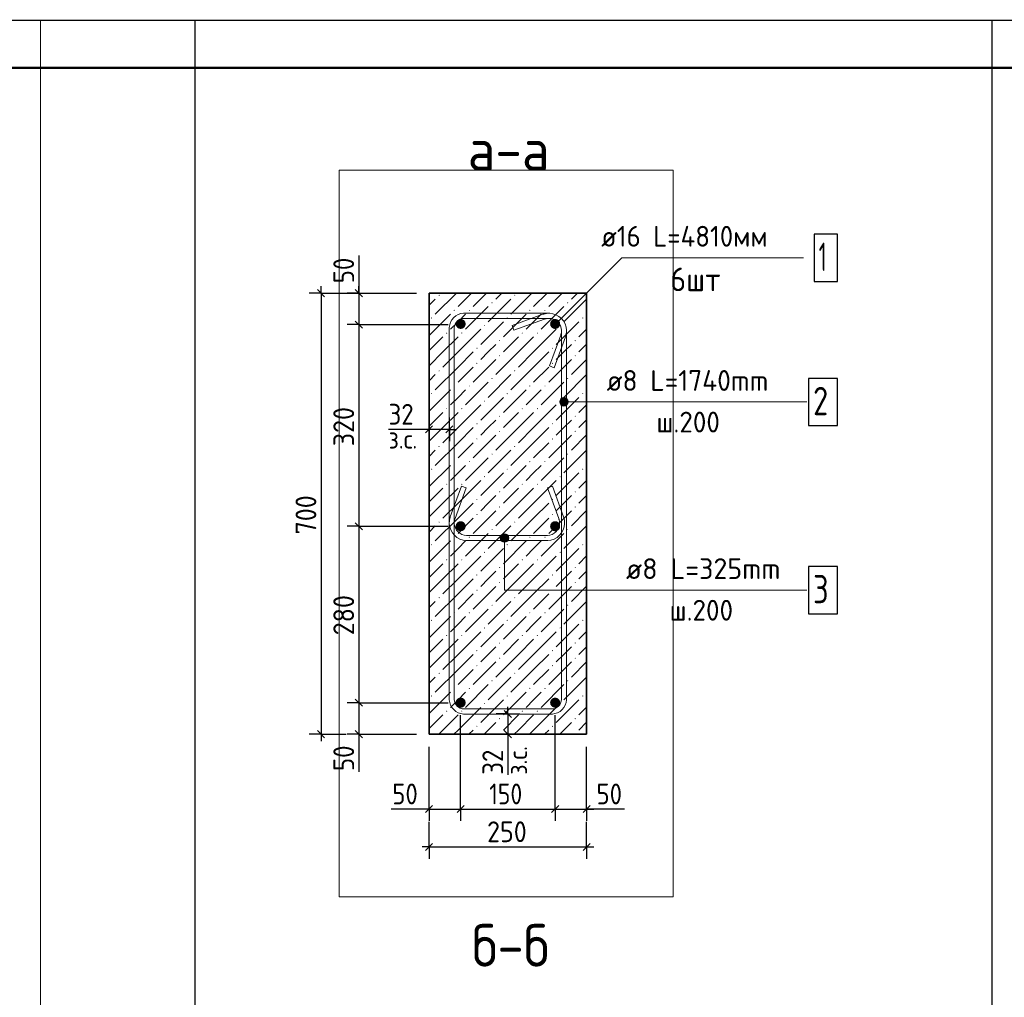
# Model space of a CAD drawing. Header units: millimetres. Extents: x 0 to 50400, y 0 to 35652.
# Tile 5 of 8: x 14947 to 27448, y 23239 to 35652. Entities that reach past the tile are written whole.
import ezdxf

# ---------------------------------------------------------------- set-up
doc = ezdxf.new("R2010")
doc.units = ezdxf.units.MM
doc.linetypes.add('______2', pattern=[324, 240, -84])
for name, color, linetype, lineweight in [('Standard', 7, 'Continuous', 25), ('ЖБ Пилон', 7, 'Continuous', 35), ('Заголовок чертежа', 7, 'Continuous', 25), ('Позиционная метка диаметр_ шаг', 7, 'Continuous', 13), ('Позиционная метка линия выноска', 7, 'Continuous', 13)]:
    doc.layers.add(name, color=color, linetype=linetype, lineweight=lineweight)
doc.layers.add('Размерная выноска', color=7, linetype='Continuous')
doc.layers.add('Стена фоновая арматура Х1', color=7, linetype='______2', true_color=0xa0a0a0)
doc.layers.add('Стена Хомут', color=7, linetype='______2', true_color=0xa0a0a0)
doc.styles.add('ISOCPEUR', font='txt')

msp = doc.modelspace()

# ---------------------------------------------------------------- hatches: boundary and pattern name
at = {"layer": 'ЖБ Пилон', "linetype": 'Continuous', "lineweight": 18, "transparency": 33554687}
for points in [[(20272, 32145), (20264, 32153), (20272, 32161), (20280, 32153)], [(21232, 32145), (21224, 32153), (21232, 32161), (21240, 32153)], [(20944, 32049), (20936, 32057), (20944, 32065), (20952, 32057)], [(21904, 32049), (21896, 32057), (21904, 32065), (21912, 32057)], [(20464, 31953), (20456, 31961), (20464, 31969), (20472, 31961)], [(20656, 31953), (20648, 31961), (20656, 31969), (20664, 31961)], [(21424, 31953), (21416, 31961), (21424, 31969), (21432, 31961)], [(21616, 31953), (21608, 31961), (21616, 31969), (21624, 31961)], [(20176, 31857), (20168, 31865), (20176, 31873), (20184, 31865)], [(20848, 31761), (20840, 31769), (20848, 31777), (20856, 31769)], [(21136, 31857), (21128, 31865), (21136, 31873), (21144, 31865)], [(21808, 31761), (21800, 31769), (21808, 31777), (21816, 31769)], [(22096, 31857), (22088, 31865), (22096, 31873), (22104, 31865)], [(20368, 31665), (20360, 31673), (20368, 31681), (20376, 31673)], [(20560, 31665), (20552, 31673), (20560, 31681), (20568, 31673)], [(21328, 31665), (21320, 31673), (21328, 31681), (21336, 31673)], [(21520, 31665), (21512, 31673), (21520, 31681), (21528, 31673)], [(21040, 31569), (21032, 31577), (21040, 31585), (21048, 31577)], [(22000, 31569), (21992, 31577), (22000, 31585), (22008, 31577)], [(20752, 31473), (20744, 31481), (20752, 31489), (20760, 31481)], [(21040, 31377), (21032, 31385), (21040, 31393), (21048, 31385)], [(21712, 31473), (21704, 31481), (21712, 31489), (21720, 31481)], [(22000, 31377), (21992, 31385), (22000, 31393), (22008, 31385)], [(20752, 31281), (20744, 31289), (20752, 31297), (20760, 31289)], [(21712, 31281), (21704, 31289), (21712, 31297), (21720, 31289)], [(20272, 31185), (20264, 31193), (20272, 31201), (20280, 31193)], [(21232, 31185), (21224, 31193), (21232, 31201), (21240, 31193)], [(20464, 30993), (20456, 31001), (20464, 31009), (20472, 31001)], [(20656, 30993), (20648, 31001), (20656, 31009), (20664, 31001)], [(20944, 31089), (20936, 31097), (20944, 31105), (20952, 31097)], [(21424, 30993), (21416, 31001), (21424, 31009), (21432, 31001)], [(21616, 30993), (21608, 31001), (21616, 31009), (21624, 31001)], [(21904, 31089), (21896, 31097), (21904, 31105), (21912, 31097)], [(20176, 30897), (20168, 30905), (20176, 30913), (20184, 30905)], [(21136, 30897), (21128, 30905), (21136, 30913), (21144, 30905)], [(22096, 30897), (22088, 30905), (22096, 30913), (22104, 30905)], [(20848, 30801), (20840, 30809), (20848, 30817), (20856, 30809)], [(21808, 30801), (21800, 30809), (21808, 30817), (21816, 30809)], [(20368, 30705), (20360, 30713), (20368, 30721), (20376, 30713)], [(20560, 30705), (20552, 30713), (20560, 30721), (20568, 30713)], [(21328, 30705), (21320, 30713), (21328, 30721), (21336, 30713)], [(21520, 30705), (21512, 30713), (21520, 30721), (21528, 30713)], [(20752, 30513), (20744, 30521), (20752, 30529), (20760, 30521)], [(21040, 30609), (21032, 30617), (21040, 30625), (21048, 30617)], [(21712, 30513), (21704, 30521), (21712, 30529), (21720, 30521)], [(22000, 30609), (21992, 30617), (22000, 30625), (22008, 30617)], [(21040, 30417), (21032, 30425), (21040, 30433), (21048, 30425)], [(22000, 30417), (21992, 30425), (22000, 30433), (22008, 30425)], [(20752, 30321), (20744, 30329), (20752, 30337), (20760, 30329)], [(21712, 30321), (21704, 30329), (21712, 30337), (21720, 30329)], [(20272, 30225), (20264, 30233), (20272, 30241), (20280, 30233)], [(20944, 30129), (20936, 30137), (20944, 30145), (20952, 30137)], [(21232, 30225), (21224, 30233), (21232, 30241), (21240, 30233)], [(21904, 30129), (21896, 30137), (21904, 30145), (21912, 30137)], [(20464, 30033), (20456, 30041), (20464, 30049), (20472, 30041)], [(20656, 30033), (20648, 30041), (20656, 30049), (20664, 30041)], [(21424, 30033), (21416, 30041), (21424, 30049), (21432, 30041)], [(21616, 30033), (21608, 30041), (21616, 30049), (21624, 30041)], [(20176, 29937), (20168, 29945), (20176, 29953), (20184, 29945)], [(21136, 29937), (21128, 29945), (21136, 29953), (21144, 29945)], [(22096, 29937), (22088, 29945), (22096, 29953), (22104, 29945)], [(20368, 29745), (20360, 29753), (20368, 29761), (20376, 29753)], [(20560, 29745), (20552, 29753), (20560, 29761), (20568, 29753)], [(20848, 29841), (20840, 29849), (20848, 29857), (20856, 29849)], [(21328, 29745), (21320, 29753), (21328, 29761), (21336, 29753)], [(21520, 29745), (21512, 29753), (21520, 29761), (21528, 29753)], [(21808, 29841), (21800, 29849), (21808, 29857), (21816, 29849)], [(21040, 29649), (21032, 29657), (21040, 29665), (21048, 29657)], [(22000, 29649), (21992, 29657), (22000, 29665), (22008, 29657)], [(20752, 29553), (20744, 29561), (20752, 29569), (20760, 29561)], [(21712, 29553), (21704, 29561), (21712, 29569), (21720, 29561)], [(21040, 29457), (21032, 29465), (21040, 29473), (21048, 29465)], [(22000, 29457), (21992, 29465), (22000, 29473), (22008, 29465)], [(20272, 29265), (20264, 29273), (20272, 29281), (20280, 29273)], [(20752, 29361), (20744, 29369), (20752, 29377), (20760, 29369)], [(21232, 29265), (21224, 29273), (21232, 29281), (21240, 29273)], [(21712, 29361), (21704, 29369), (21712, 29377), (21720, 29369)], [(20944, 29169), (20936, 29177), (20944, 29185), (20952, 29177)], [(21904, 29169), (21896, 29177), (21904, 29185), (21912, 29177)], [(20464, 29073), (20456, 29081), (20464, 29089), (20472, 29081)], [(20656, 29073), (20648, 29081), (20656, 29089), (20664, 29081)], [(21424, 29073), (21416, 29081), (21424, 29089), (21432, 29081)], [(21616, 29073), (21608, 29081), (21616, 29089), (21624, 29081)], [(20176, 28977), (20168, 28985), (20176, 28993), (20184, 28985)], [(20848, 28881), (20840, 28889), (20848, 28897), (20856, 28889)], [(21136, 28977), (21128, 28985), (21136, 28993), (21144, 28985)], [(21808, 28881), (21800, 28889), (21808, 28897), (21816, 28889)], [(22096, 28977), (22088, 28985), (22096, 28993), (22104, 28985)], [(20368, 28785), (20360, 28793), (20368, 28801), (20376, 28793)], [(20560, 28785), (20552, 28793), (20560, 28801), (20568, 28793)], [(21328, 28785), (21320, 28793), (21328, 28801), (21336, 28793)], [(21520, 28785), (21512, 28793), (21520, 28801), (21528, 28793)], [(21040, 28689), (21032, 28697), (21040, 28705), (21048, 28697)], [(22000, 28689), (21992, 28697), (22000, 28705), (22008, 28697)], [(20752, 28593), (20744, 28601), (20752, 28609), (20760, 28601)], [(21040, 28497), (21032, 28505), (21040, 28513), (21048, 28505)], [(21712, 28593), (21704, 28601), (21712, 28609), (21720, 28601)], [(22000, 28497), (21992, 28505), (22000, 28513), (22008, 28505)], [(20752, 28401), (20744, 28409), (20752, 28417), (20760, 28409)], [(21712, 28401), (21704, 28409), (21712, 28417), (21720, 28409)], [(20272, 28305), (20264, 28313), (20272, 28321), (20280, 28313)], [(21232, 28305), (21224, 28313), (21232, 28321), (21240, 28313)], [(20464, 28113), (20456, 28121), (20464, 28129), (20472, 28121)], [(20656, 28113), (20648, 28121), (20656, 28129), (20664, 28121)], [(20944, 28209), (20936, 28217), (20944, 28225), (20952, 28217)], [(21424, 28113), (21416, 28121), (21424, 28129), (21432, 28121)], [(21616, 28113), (21608, 28121), (21616, 28129), (21624, 28121)], [(21904, 28209), (21896, 28217), (21904, 28225), (21912, 28217)], [(20176, 28017), (20168, 28025), (20176, 28033), (20184, 28025)], [(21136, 28017), (21128, 28025), (21136, 28033), (21144, 28025)], [(22096, 28017), (22088, 28025), (22096, 28033), (22104, 28025)], [(20848, 27921), (20840, 27929), (20848, 27937), (20856, 27929)], [(21808, 27921), (21800, 27929), (21808, 27937), (21816, 27929)], [(20368, 27825), (20360, 27833), (20368, 27841), (20376, 27833)], [(20560, 27825), (20552, 27833), (20560, 27841), (20568, 27833)], [(21328, 27825), (21320, 27833), (21328, 27841), (21336, 27833)], [(21520, 27825), (21512, 27833), (21520, 27841), (21528, 27833)], [(20752, 27633), (20744, 27641), (20752, 27649), (20760, 27641)], [(21040, 27729), (21032, 27737), (21040, 27745), (21048, 27737)], [(21712, 27633), (21704, 27641), (21712, 27649), (21720, 27641)], [(22000, 27729), (21992, 27737), (22000, 27745), (22008, 27737)], [(21040, 27537), (21032, 27545), (21040, 27553), (21048, 27545)], [(22000, 27537), (21992, 27545), (22000, 27553), (22008, 27545)], [(20752, 27441), (20744, 27449), (20752, 27457), (20760, 27449)], [(21712, 27441), (21704, 27449), (21712, 27457), (21720, 27449)], [(20272, 27345), (20264, 27353), (20272, 27361), (20280, 27353)], [(20944, 27249), (20936, 27257), (20944, 27265), (20952, 27257)], [(21232, 27345), (21224, 27353), (21232, 27361), (21240, 27353)], [(21904, 27249), (21896, 27257), (21904, 27265), (21912, 27257)], [(20464, 27153), (20456, 27161), (20464, 27169), (20472, 27161)], [(20656, 27153), (20648, 27161), (20656, 27169), (20664, 27161)], [(21424, 27153), (21416, 27161), (21424, 27169), (21432, 27161)], [(21616, 27153), (21608, 27161), (21616, 27169), (21624, 27161)], [(20176, 27057), (20168, 27065), (20176, 27073), (20184, 27065)], [(21136, 27057), (21128, 27065), (21136, 27073), (21144, 27065)], [(22096, 27057), (22088, 27065), (22096, 27073), (22104, 27065)], [(20368, 26865), (20360, 26873), (20368, 26881), (20376, 26873)], [(20560, 26865), (20552, 26873), (20560, 26881), (20568, 26873)], [(20848, 26961), (20840, 26969), (20848, 26977), (20856, 26969)], [(21328, 26865), (21320, 26873), (21328, 26881), (21336, 26873)], [(21520, 26865), (21512, 26873), (21520, 26881), (21528, 26873)], [(21808, 26961), (21800, 26969), (21808, 26977), (21816, 26969)], [(21040, 26769), (21032, 26777), (21040, 26785), (21048, 26777)], [(22000, 26769), (21992, 26777), (22000, 26785), (22008, 26777)], [(20752, 26673), (20744, 26681), (20752, 26689), (20760, 26681)], [(21712, 26673), (21704, 26681), (21712, 26689), (21720, 26681)], [(21036, 26580), (21032, 26585), (21040, 26593), (21048, 26585), (21043, 26580)], [(21996, 26580), (21992, 26585), (22000, 26593), (22008, 26585), (22003, 26580)]]:
    msp.add_hatch(color=7, dxfattribs=at).paths.add_polyline_path(points, flags=16)
at = {"layer": 'Позиционная метка линия выноска', "linetype": 'Continuous', "lineweight": 13, "transparency": 33554687}
for points in [[(21811, 30772), (21811, 30825), (21803, 30799)], [(21811, 30825), (21830, 30752), (21830, 30845)], [(21811, 30825), (21811, 30772), (21830, 30752)], [(21830, 30845), (21857, 30744), (21857, 30852)], [(21830, 30845), (21830, 30752), (21857, 30744)], [(21857, 30852), (21857, 30744), (21884, 30752)], [(21857, 30852), (21884, 30752), (21884, 30845)], [(21884, 30845), (21884, 30752), (21904, 30772)], [(21884, 30845), (21904, 30772), (21904, 30825)], [(21904, 30825), (21904, 30772), (21911, 30799)], [(21149, 29098), (21056, 29098), (21049, 29071)], [(21149, 29098), (21049, 29071), (21157, 29071)], [(21157, 29071), (21049, 29071), (21056, 29044)], [(21130, 29118), (21076, 29118), (21056, 29098)], [(21130, 29118), (21056, 29098), (21149, 29098)], [(21157, 29071), (21056, 29044), (21149, 29044)], [(21149, 29044), (21056, 29044), (21076, 29025)], [(21076, 29118), (21130, 29118), (21103, 29125)], [(21149, 29044), (21076, 29025), (21130, 29025)], [(21130, 29025), (21076, 29025), (21103, 29017)]]:
    msp.add_hatch(color=7, dxfattribs=at).paths.add_polyline_path(points)
at = {"layer": 'Стена фоновая арматура Х1', "linetype": 'Continuous', "lineweight": 18, "transparency": 33554687}
for points in [[(20609, 31789), (20605, 31814), (20591, 31835), (20570, 31848), (20545, 31853), (20521, 31848), (20500, 31835), (20486, 31814), (20481, 31789), (20486, 31765), (20500, 31744), (20521, 31730), (20545, 31725), (20570, 31730), (20591, 31744), (20605, 31765)], [(21809, 31789), (21805, 31814), (21791, 31835), (21770, 31848), (21745, 31853), (21721, 31848), (21700, 31835), (21686, 31814), (21681, 31789), (21686, 31765), (21700, 31744), (21721, 31730), (21745, 31725), (21770, 31730), (21791, 31744), (21805, 31765)], [(20609, 29220), (20605, 29245), (20591, 29266), (20570, 29280), (20545, 29284), (20521, 29280), (20500, 29266), (20486, 29245), (20481, 29220), (20486, 29196), (20500, 29175), (20521, 29161), (20545, 29156), (20570, 29161), (20591, 29175), (20605, 29196)], [(21809, 29220), (21805, 29245), (21791, 29266), (21770, 29280), (21745, 29284), (21721, 29280), (21700, 29266), (21686, 29245), (21681, 29220), (21686, 29196), (21700, 29175), (21721, 29161), (21745, 29156), (21770, 29161), (21791, 29175), (21805, 29196)], [(20609, 26980), (20605, 27005), (20591, 27026), (20570, 27040), (20545, 27044), (20521, 27040), (20500, 27026), (20486, 27005), (20481, 26980), (20486, 26956), (20500, 26935), (20521, 26921), (20545, 26916), (20570, 26921), (20591, 26935), (20605, 26956)], [(21809, 26980), (21805, 27005), (21791, 27026), (21770, 27040), (21745, 27044), (21721, 27040), (21700, 27026), (21686, 27005), (21681, 26980), (21686, 26956), (21700, 26935), (21721, 26921), (21745, 26916), (21770, 26921), (21791, 26935), (21805, 26956)]]:
    msp.add_hatch(color=7, dxfattribs=at).paths.add_polyline_path(points)

# ---------------------------------------------------------------- linework, layer by layer
at = {"layer": 'Standard', "color": 7, "linetype": 'Continuous', "lineweight": -3, "transparency": 33554687}
for p, q in [((18773, 32180), (18773, 32270)), ((19253, 32180), (19253, 32270)), ((18773, 32180), (18623, 32180)), ((18773, 32180), (18923, 32180)), ((18773, 32180), (19985, 32180)), ((18773, 32180), (18773, 26580)), ((19253, 32180), (19103, 32180)), ((19253, 32180), (19403, 32180)), ((19253, 32180), (19985, 32180)), ((19253, 32180), (19253, 31780)), ((19253, 31780), (19103, 31780)), ((19253, 31780), (19403, 31780)), ((19253, 31780), (20385, 31780)), ((19253, 31780), (19253, 29220)), ((20145, 30450), (20145, 30600)), ((20402, 30450), (20402, 30600)), ((20145, 30450), (20055, 30450)), ((20145, 30450), (20145, 30300)), ((20402, 30450), (20145, 30450)), ((20402, 30450), (20402, 30300)), ((20402, 30450), (20492, 30450)), ((19253, 29220), (19103, 29220)), ((19253, 29220), (19403, 29220)), ((19253, 29220), (20385, 29220)), ((19253, 29220), (19253, 26980)), ((19253, 26980), (19103, 26980)), ((19253, 26980), (19403, 26980)), ((19253, 26980), (20385, 26980)), ((19253, 26980), (19253, 26580)), ((21145, 26837), (21145, 26927)), ((21145, 26837), (20995, 26837)), ((21145, 26837), (21295, 26837)), ((21145, 26837), (21145, 26580)), ((18773, 26580), (18623, 26580)), ((18773, 26580), (18923, 26580)), ((18773, 26580), (19093, 26580)), ((18773, 26580), (18773, 26490)), ((19253, 26580), (19103, 26580)), ((19253, 26580), (19403, 26580)), ((19253, 26580), (19985, 26580)), ((19253, 26580), (19253, 26490)), ((21145, 26580), (20995, 26580)), ((21145, 26580), (21295, 26580)), ((21145, 26580), (21145, 26490)), ((20145, 25629), (20145, 25779)), ((20545, 25629), (20545, 25779)), ((21745, 25629), (21745, 25779)), ((22145, 25629), (22145, 25779)), ((20145, 25629), (20055, 25629)), ((20145, 25629), (20145, 25479)), ((20145, 25629), (20545, 25629)), ((20545, 25629), (20545, 25479)), ((20545, 25629), (21745, 25629)), ((21745, 25629), (21745, 25479)), ((21745, 25629), (22145, 25629)), ((22145, 25629), (22145, 25479)), ((22145, 25629), (22235, 25629)), ((20145, 25149), (20145, 25469)), ((22145, 25149), (22145, 25469)), ((20145, 25149), (20145, 25299)), ((22145, 25149), (22145, 25299)), ((20145, 25149), (20055, 25149)), ((20145, 25149), (20145, 24999)), ((20145, 25149), (22145, 25149)), ((22145, 25149), (22145, 24999)), ((22145, 25149), (22235, 25149))]:
    msp.add_line(p, q, dxfattribs=at)
at = {"layer": 'Standard', "color": 7, "linetype": 'Continuous', "lineweight": 25, "transparency": 33554687}
for p, q in [((18728, 32225), (18818, 32135)), ((19208, 32225), (19298, 32135)), ((19208, 31825), (19298, 31735)), ((20190, 30495), (20100, 30405)), ((20447, 30495), (20357, 30405)), ((19208, 29265), (19298, 29175)), ((19208, 27025), (19298, 26935)), ((21100, 26882), (21190, 26792)), ((18728, 26625), (18818, 26535)), ((19208, 26625), (19298, 26535)), ((21100, 26625), (21190, 26535)), ((20100, 25584), (20190, 25674)), ((20500, 25584), (20590, 25674)), ((21700, 25584), (21790, 25674)), ((22100, 25584), (22190, 25674)), ((20100, 25104), (20190, 25194)), ((22100, 25104), (22190, 25194))]:
    msp.add_line(p, q, dxfattribs=at)
msp.add_lwpolyline([(0, 0), (50400, 0), (50400, 35640), (0, 35640), (0, 0)], close=True, dxfattribs=at)
at = {"layer": 'Standard', "color": 220, "linetype": 'Continuous', "lineweight": 13, "transparency": 33554687}
for points in [[(50400, 35640), (0, 35640), (0, 0), (50400, 0), (50400, 35640)], [(50400, 35640), (15209, 35640), (15209, 0), (50400, 0), (50400, 35640)]]:
    msp.add_lwpolyline(points, dxfattribs=at)
at = {"layer": 'Standard', "color": 7, "linetype": 'Continuous', "lineweight": -3, "transparency": 33554687}
for points in [[(17169, 35652), (17169, 12290), (27296, 12290), (27296, 35652)], [(20545, 25629), (20545, 25650), (20545, 25650), (20545, 25650), (20545, 25650), (20545, 26820)], [(21745, 25629), (21745, 25650), (21745, 25650), (21745, 26820)], [(20145, 25629), (20145, 25650), (20145, 25650), (20145, 25650), (20145, 25650), (20145, 26420)], [(22145, 25629), (22145, 25650), (22145, 25650), (22145, 26420)]]:
    msp.add_lwpolyline(points, dxfattribs=at)
at = {"layer": 'Standard', "color": 7, "linetype": 'Continuous', "lineweight": 50, "transparency": 33554687}
msp.add_lwpolyline([(2400, 35040), (49800, 35040), (49800, 600), (2400, 600), (2400, 35040)], close=True, dxfattribs=at)
at = {"layer": 'Standard', "color": 254, "linetype": 'Continuous', "lineweight": 13, "true_color": 0xc4c4ff, "transparency": 33554687}
msp.add_lwpolyline([(23244, 24516), (23244, 33742), (19004, 33742), (19004, 24516), (23244, 24516)], dxfattribs=at)
at = {"layer": 'ЖБ Пилон', "color": 7, "linetype": 'Continuous', "lineweight": 35, "transparency": 33554687}
for p, q in [((20145, 32180), (20145, 26580)), ((22145, 32180), (20145, 32180)), ((22145, 26580), (22145, 32180)), ((20145, 26580), (22145, 26580))]:
    msp.add_line(p, q, dxfattribs=at)
at = {"layer": 'ЖБ Пилон', "color": 9, "linetype": 'Continuous', "lineweight": 18, "true_color": 0xc7c7c7, "transparency": 33554687}
for p, q in [((20491, 32180), (20224, 31913)), ((20512, 32009), (20683, 32180)), ((20704, 32009), (20875, 32180)), ((21067, 32180), (20992, 32105)), ((21451, 32180), (21184, 31913)), ((21472, 32009), (21643, 32180)), ((21664, 32009), (21835, 32180)), ((22027, 32180), (21952, 32105)), ((20145, 32027), (20224, 32105)), ((20608, 31721), (20896, 32009)), ((20896, 31817), (21184, 32105)), ((21568, 31721), (21856, 32009)), ((21856, 31817), (22144, 32105)), ((20145, 31643), (20416, 31913)), ((20608, 31913), (20512, 31817)), ((21088, 31625), (21376, 31913)), ((21568, 31913), (21472, 31817)), ((22145, 31915), (22144, 31913)), ((20512, 31817), (20416, 31721)), ((20800, 31529), (21088, 31817)), ((21472, 31817), (21376, 31721)), ((21760, 31529), (22048, 31817)), ((20512, 31433), (20800, 31721)), ((21472, 31433), (21760, 31721)), ((22048, 31625), (22145, 31723)), ((20145, 31451), (20320, 31625)), ((20320, 31433), (20512, 31625)), ((20992, 31529), (20896, 31433)), ((21088, 31433), (21280, 31625)), ((21280, 31433), (21472, 31625)), ((21952, 31529), (21856, 31433)), ((22048, 31433), (22145, 31531)), ((20320, 31433), (20145, 31259)), ((20320, 31241), (20512, 31433)), ((20512, 31241), (20704, 31433)), ((20896, 31433), (20800, 31337)), ((21280, 31433), (20992, 31145)), ((21280, 31241), (21472, 31433)), ((21472, 31241), (21664, 31433)), ((21856, 31433), (21760, 31337)), ((20704, 31049), (20992, 31337)), ((21664, 31049), (21952, 31337)), ((22145, 31339), (21952, 31145)), ((20145, 31067), (20224, 31145)), ((20512, 31241), (20224, 30953)), ((20512, 31049), (20704, 31241)), ((20896, 30857), (21184, 31145)), ((21472, 31241), (21184, 30953)), ((21472, 31049), (21664, 31241)), ((21856, 30857), (22144, 31145)), ((20608, 30761), (20896, 31049)), ((21568, 30761), (21856, 31049)), ((20145, 30683), (20416, 30953)), ((20608, 30953), (20512, 30857)), ((21088, 30665), (21376, 30953)), ((21568, 30953), (21472, 30857)), ((22145, 30955), (22144, 30953)), ((20512, 30857), (20416, 30761)), ((20512, 30473), (20800, 30761)), ((20800, 30569), (21088, 30857)), ((21472, 30857), (21376, 30761)), ((21472, 30473), (21760, 30761)), ((21760, 30569), (22048, 30857)), ((22048, 30665), (22145, 30763)), ((20145, 30491), (20320, 30665)), ((20320, 30473), (20512, 30665)), ((21088, 30473), (21280, 30665)), ((21280, 30473), (21472, 30665)), ((20992, 30569), (20896, 30473)), ((21952, 30569), (21856, 30473)), ((22048, 30473), (22145, 30571)), ((20320, 30473), (20145, 30299)), ((20320, 30281), (20512, 30473)), ((20512, 30281), (20704, 30473)), ((20896, 30473), (20800, 30377)), ((21280, 30473), (20992, 30185)), ((21280, 30281), (21472, 30473)), ((21472, 30281), (21664, 30473)), ((21856, 30473), (21760, 30377)), ((22145, 30379), (21952, 30185)), ((20512, 30281), (20224, 29993)), ((20512, 30089), (20704, 30281)), ((20704, 30089), (20992, 30377)), ((21472, 30281), (21184, 29993)), ((21472, 30089), (21664, 30281)), ((21664, 30089), (21952, 30377)), ((20145, 30107), (20224, 30185)), ((20896, 29897), (21184, 30185)), ((21856, 29897), (22144, 30185)), ((20608, 29801), (20896, 30089)), ((21568, 29801), (21856, 30089)), ((20145, 29723), (20416, 29993)), ((20512, 29897), (20416, 29801)), ((20608, 29993), (20512, 29897)), ((20800, 29609), (21088, 29897)), ((21088, 29705), (21376, 29993)), ((21472, 29897), (21376, 29801)), ((21568, 29993), (21472, 29897)), ((21760, 29609), (22048, 29897)), ((22145, 29995), (22144, 29993)), ((20512, 29513), (20800, 29801)), ((21472, 29513), (21760, 29801)), ((22048, 29705), (22145, 29803)), ((20145, 29531), (20320, 29705)), ((20320, 29513), (20512, 29705)), ((21088, 29513), (21280, 29705)), ((21280, 29513), (21472, 29705)), ((20320, 29513), (20145, 29339)), ((20320, 29321), (20512, 29513)), ((20512, 29321), (20704, 29513)), ((20896, 29513), (20800, 29417)), ((20992, 29609), (20896, 29513)), ((21280, 29513), (20992, 29225)), ((21280, 29321), (21472, 29513)), ((21472, 29321), (21664, 29513)), ((21856, 29513), (21760, 29417)), ((21952, 29609), (21856, 29513)), ((22048, 29513), (22145, 29611)), ((20704, 29129), (20992, 29417)), ((21664, 29129), (21952, 29417)), ((22145, 29419), (21952, 29225)), ((20512, 29321), (20224, 29033)), ((20512, 29129), (20704, 29321)), ((21472, 29321), (21184, 29033)), ((21472, 29129), (21664, 29321)), ((20145, 29147), (20224, 29225)), ((20608, 28841), (20896, 29129)), ((20896, 28937), (21184, 29225)), ((21568, 28841), (21856, 29129)), ((21856, 28937), (22144, 29225)), ((20145, 28763), (20416, 29033)), ((20608, 29033), (20512, 28937)), ((21088, 28745), (21376, 29033)), ((21568, 29033), (21472, 28937)), ((22145, 29035), (22144, 29033)), ((20512, 28937), (20416, 28841)), ((20800, 28649), (21088, 28937)), ((21472, 28937), (21376, 28841)), ((21760, 28649), (22048, 28937)), ((20512, 28553), (20800, 28841)), ((21472, 28553), (21760, 28841)), ((22048, 28745), (22145, 28843)), ((20145, 28571), (20320, 28745)), ((20320, 28553), (20512, 28745)), ((20992, 28649), (20896, 28553)), ((21088, 28553), (21280, 28745)), ((21280, 28553), (21472, 28745)), ((21952, 28649), (21856, 28553)), ((22048, 28553), (22145, 28651)), ((20320, 28553), (20145, 28379)), ((20320, 28361), (20512, 28553)), ((20512, 28361), (20704, 28553)), ((20896, 28553), (20800, 28457)), ((21280, 28553), (20992, 28265)), ((21280, 28361), (21472, 28553)), ((21472, 28361), (21664, 28553)), ((21856, 28553), (21760, 28457)), ((20704, 28169), (20992, 28457)), ((21664, 28169), (21952, 28457)), ((22145, 28459), (21952, 28265)), ((20145, 28187), (20224, 28265)), ((20512, 28361), (20224, 28073)), ((20512, 28169), (20704, 28361)), ((20896, 27977), (21184, 28265)), ((21472, 28361), (21184, 28073)), ((21472, 28169), (21664, 28361)), ((21856, 27977), (22144, 28265)), ((20608, 27881), (20896, 28169)), ((21568, 27881), (21856, 28169)), ((20145, 27803), (20416, 28073)), ((20608, 28073), (20512, 27977)), ((21088, 27785), (21376, 28073)), ((21568, 28073), (21472, 27977)), ((22145, 28075), (22144, 28073)), ((20512, 27977), (20416, 27881)), ((20512, 27593), (20800, 27881)), ((20800, 27689), (21088, 27977)), ((21472, 27977), (21376, 27881)), ((21472, 27593), (21760, 27881)), ((21760, 27689), (22048, 27977)), ((22048, 27785), (22145, 27883)), ((20145, 27611), (20320, 27785)), ((20320, 27593), (20512, 27785)), ((21088, 27593), (21280, 27785)), ((21280, 27593), (21472, 27785)), ((20992, 27689), (20896, 27593)), ((21952, 27689), (21856, 27593)), ((22048, 27593), (22145, 27691)), ((20320, 27593), (20145, 27419)), ((20320, 27401), (20512, 27593)), ((20512, 27401), (20704, 27593)), ((20896, 27593), (20800, 27497)), ((21280, 27593), (20992, 27305)), ((21280, 27401), (21472, 27593)), ((21472, 27401), (21664, 27593)), ((21856, 27593), (21760, 27497)), ((20512, 27401), (20224, 27113)), ((20512, 27209), (20704, 27401)), ((20704, 27209), (20992, 27497)), ((21472, 27401), (21184, 27113)), ((21472, 27209), (21664, 27401)), ((21664, 27209), (21952, 27497)), ((22145, 27499), (21952, 27305)), ((20145, 27227), (20224, 27305)), ((20896, 27017), (21184, 27305)), ((21856, 27017), (22144, 27305)), ((20608, 26921), (20896, 27209)), ((21568, 26921), (21856, 27209)), ((20145, 26843), (20416, 27113)), ((20512, 27017), (20416, 26921)), ((20608, 27113), (20512, 27017)), ((20800, 26729), (21088, 27017)), ((21088, 26825), (21376, 27113)), ((21472, 27017), (21376, 26921)), ((21568, 27113), (21472, 27017)), ((21760, 26729), (22048, 27017)), ((22145, 27115), (22144, 27113)), ((20512, 26633), (20800, 26921)), ((21472, 26633), (21760, 26921)), ((22048, 26825), (22145, 26923)), ((20145, 26651), (20320, 26825)), ((20320, 26633), (20512, 26825)), ((21088, 26633), (21280, 26825)), ((21280, 26633), (21472, 26825)), ((20320, 26633), (20267, 26580)), ((20459, 26580), (20512, 26633)), ((20651, 26580), (20704, 26633)), ((20896, 26633), (20843, 26580)), ((20992, 26729), (20896, 26633)), ((21280, 26633), (21227, 26580)), ((21419, 26580), (21472, 26633)), ((21611, 26580), (21664, 26633)), ((21856, 26633), (21803, 26580)), ((21952, 26729), (21856, 26633)), ((22048, 26633), (22145, 26731))]:
    msp.add_line(p, q, dxfattribs=at)
at = {"layer": 'Позиционная метка линия выноска', "color": 7, "linetype": 'Continuous', "lineweight": 13, "transparency": 33554687}
for p, q in [((21745, 31780), (22594, 32629)), ((22594, 32629), (24899, 32629)), ((21803, 30799), (21803, 30799)), ((21857, 30852), (21857, 30852)), ((21857, 30799), (24942, 30799)), ((21911, 30799), (21911, 30799)), ((21857, 30744), (21857, 30744)), ((21049, 29071), (21049, 29071)), ((21103, 29125), (21103, 29125)), ((21103, 29017), (21103, 29017)), ((21157, 29071), (21157, 29071))]:
    msp.add_line(p, q, dxfattribs=at)
msp.add_lwpolyline([(21103, 29071), (21103, 28410), (24942, 28410)], dxfattribs=at)
for centre in [(21857, 30799), (21103, 29071)]:
    msp.add_circle(centre, 54, dxfattribs=at)
at = {"layer": 'Размерная выноска', "color": 7, "linetype": 'Continuous', "lineweight": -3, "transparency": 33554687}
for p, q in [((19253, 32660), (19253, 32180)), ((20145, 30450), (19629, 30450)), ((19253, 26580), (19253, 26100)), ((21145, 26580), (21145, 26064)), ((20145, 25629), (19665, 25629)), ((22625, 25629), (22145, 25629))]:
    msp.add_line(p, q, dxfattribs=at)
at = {"layer": 'Стена фоновая арматура Х1', "color": 7, "linetype": 'Continuous', "lineweight": 25, "transparency": 33554687}
msp.add_lwpolyline([(25032, 32329), (25332, 32329), (25332, 32929), (25032, 32929), (25032, 32329)], dxfattribs=at)
at = {"layer": 'Стена Хомут', "color": 36, "linetype": 'Continuous', "lineweight": 13, "true_color": 0x6e3c1e, "transparency": 33554687}
for points in [[(21674, 31255), (21816, 31647), (21818, 31653), (21820, 31660), (21822, 31666), (21823, 31673), (21824, 31679), (21825, 31686), (21825, 31692), (21825, 31699), (21825, 31707), (21821, 31736), (21812, 31765), (21797, 31792), (21779, 31813), (21757, 31832), (21730, 31847), (21701, 31856), (21672, 31860), (20586, 31860), (20563, 31857), (20540, 31850), (20519, 31838), (20502, 31824), (20488, 31807), (20476, 31786), (20469, 31763), (20465, 31740), (20465, 27021), (20469, 26998), (20476, 26975), (20488, 26954), (20502, 26937), (20519, 26923), (20540, 26911), (20563, 26904), (20586, 26900), (21705, 26900), (21728, 26904), (21751, 26911), (21772, 26923), (21789, 26937), (21803, 26954), (21815, 26975), (21822, 26998), (21825, 27021), (21825, 31707), (21821, 31736), (21812, 31765), (21797, 31792), (21779, 31813), (21757, 31832), (21730, 31847), (21701, 31856), (21672, 31860), (21664, 31860), (21657, 31860), (21651, 31860), (21644, 31859), (21638, 31858), (21631, 31857), (21625, 31855), (21618, 31853), (21612, 31851), (21220, 31709), (21198, 31769), (21591, 31912), (21600, 31915), (21609, 31917), (21618, 31919), (21627, 31921), (21636, 31922), (21645, 31924), (21654, 31924), (21663, 31924), (21676, 31924), (21715, 31919), (21756, 31906), (21793, 31885), (21824, 31859), (21850, 31828), (21871, 31791), (21884, 31750), (21889, 31711), (21889, 27016), (21885, 26983), (21874, 26949), (21856, 26918), (21834, 26892), (21808, 26870), (21777, 26852), (21743, 26841), (21710, 26836), (20581, 26836), (20548, 26841), (20514, 26852), (20483, 26870), (20457, 26892), (20435, 26918), (20417, 26949), (20406, 26983), (20401, 27016), (20401, 31745), (20406, 31777), (20417, 31812), (20435, 31843), (20457, 31869), (20483, 31891), (20514, 31909), (20548, 31920), (20581, 31924), (21676, 31924), (21715, 31919), (21756, 31906), (21793, 31885), (21824, 31859), (21850, 31828), (21871, 31791), (21884, 31750), (21889, 31711), (21889, 31698), (21889, 31689), (21889, 31680), (21887, 31671), (21886, 31662), (21884, 31652), (21882, 31644), (21880, 31635), (21877, 31626), (21734, 31233), (21674, 31255)], [(20617, 29709), (20475, 29317), (20473, 29310), (20471, 29304), (20469, 29297), (20468, 29291), (20467, 29284), (20466, 29278), (20466, 29271), (20465, 29265), (20465, 29257), (20469, 29228), (20479, 29199), (20494, 29172), (20512, 29150), (20534, 29132), (20561, 29117), (20590, 29107), (20619, 29103), (21648, 29103), (21677, 29107), (21706, 29117), (21733, 29132), (21755, 29150), (21773, 29172), (21788, 29199), (21797, 29228), (21801, 29257), (21801, 29265), (21801, 29271), (21801, 29278), (21800, 29284), (21799, 29291), (21798, 29297), (21796, 29304), (21794, 29310), (21792, 29317), (21650, 29709), (21710, 29731), (21853, 29338), (21856, 29329), (21858, 29320), (21860, 29311), (21862, 29302), (21863, 29293), (21865, 29284), (21865, 29275), (21865, 29266), (21865, 29253), (21860, 29214), (21847, 29173), (21826, 29136), (21800, 29105), (21769, 29079), (21732, 29058), (21691, 29045), (21652, 29039), (20615, 29039), (20576, 29045), (20535, 29058), (20498, 29079), (20467, 29105), (20441, 29136), (20420, 29173), (20407, 29214), (20401, 29253), (20401, 29266), (20402, 29275), (20402, 29284), (20403, 29293), (20405, 29302), (20407, 29311), (20409, 29320), (20411, 29329), (20414, 29338), (20557, 29731), (20617, 29709)]]:
    msp.add_lwpolyline(points, dxfattribs=at)
at = {"layer": 'Стена Хомут', "color": 7, "linetype": 'Continuous', "lineweight": 25, "transparency": 33554687}
for points in [[(24960, 30498), (25332, 30498), (25332, 31098), (24960, 31098), (24960, 30498)], [(24960, 28110), (25332, 28110), (25332, 28710), (24960, 28710), (24960, 28110)]]:
    msp.add_lwpolyline(points, dxfattribs=at)

# ---------------------------------------------------------------- texts
at = {"layer": 'Standard', "color": 7, "linetype": 'Continuous', "lineweight": 25, "transparency": 33554687, "char_height": 264, "attachment_point": 7, "rotation": 90, "style": 'ISOCPEUR'}
for s, insert, width in [('\\W0.87;50', (19193, 32305), 484.72), ('\\W0.91;320', (19193, 30236), 674.39), ('\\W0.91;700', (18713, 29116), 674.39), ('\\W0.91;280', (19193, 27836), 674.39), ('\\W0.87;50', (19193, 26112), 484.73), ('\\W0.87;32', (21085, 26065), 484.71)]:
    msp.add_mtext(s, dxfattribs=dict(at, insert=insert, width=width))
at = {"layer": 'Standard', "color": 7, "linetype": 'Continuous', "lineweight": 25, "transparency": 33554687, "char_height": 264, "attachment_point": 7, "style": 'ISOCPEUR'}
for s, insert, width in [('\\W0.87;32', (19630, 30510), 484.72), ('\\W0.87;50', (19677, 25689), 484.71), ('\\W0.83;150', (20908, 25689), 610.28), ('\\W0.87;50', (22270, 25689), 484.71), ('\\W0.91;250', (20881, 25209), 674.39)]:
    msp.add_mtext(s, dxfattribs=dict(at, insert=insert, width=width))
at = {"layer": 'Standard', "color": 7, "linetype": 'Continuous', "lineweight": 18, "transparency": 33554687, "insert": (19631, 30206), "char_height": 240, "width": 551.94, "attachment_point": 7, "style": 'ISOCPEUR'}
msp.add_mtext('\\W0.90;з.с.', dxfattribs=at)
at = {"layer": 'Standard', "color": 7, "linetype": 'Continuous', "lineweight": 18, "transparency": 33554687, "insert": (21389, 26066), "char_height": 240, "width": 551.93, "attachment_point": 7, "rotation": 90, "style": 'ISOCPEUR'}
msp.add_mtext('\\W0.90;з.с.', dxfattribs=at)
at = {"layer": 'Заголовок чертежа', "color": 7, "linetype": 'Continuous', "lineweight": 50, "transparency": 33554687, "char_height": 540, "attachment_point": 7, "style": 'ISOCPEUR'}
for s, insert, width in [('\\W0.92;а-а', (20635, 33733), 1489.56), ('\\W0.91;б-б', (20689, 23629), 1379.43)]:
    msp.add_mtext(s, dxfattribs=dict(at, insert=insert, width=width))
at = {"layer": 'Позиционная метка диаметр_ шаг', "color": 7, "linetype": 'Continuous', "lineweight": 25, "transparency": 33554687, "insert": (23207, 32205), "char_height": 300, "width": 888.55, "attachment_point": 7, "style": 'ISOCPEUR'}
msp.add_mtext('\\W0.93;6шт', dxfattribs=at)
at = {"layer": 'Стена фоновая арматура Х1', "color": 7, "linetype": 'Continuous', "lineweight": 13, "transparency": 33554687, "attachment_point": 7, "style": 'ISOCPEUR'}
for s, insert, char_height, width in [('\\W0.94;ø16 L=4810мм ', (22330, 32770), 264, 2498.72), ('\\W0.56;1', (25092, 32461), 360, 279.99)]:
    msp.add_mtext(s, dxfattribs=dict(at, insert=insert, char_height=char_height, width=width))
at = {"layer": 'Стена Хомут', "color": 7, "linetype": 'Continuous', "lineweight": 13, "transparency": 33554687, "attachment_point": 7, "style": 'ISOCPEUR'}
for s, insert, char_height, width in [('\\W0.96;ø8 L=1740mm ', (22398, 30939), 264, 2422.07), ('\\W0.78;2', (25020, 30630), 360, 391.7), ('\\W0.95;ш.200 ', (23031, 30411), 264, 1154.56), ('\\W0.98;ø8 L=325mm ', (22644, 28550), 264, 2266.25), ('\\W0.78;3', (25020, 28242), 360, 391.7), ('\\W0.95;ш.200 ', (23198, 28022), 264, 1154.56)]:
    msp.add_mtext(s, dxfattribs=dict(at, insert=insert, char_height=char_height, width=width))

doc.saveas('drawing.dxf')
